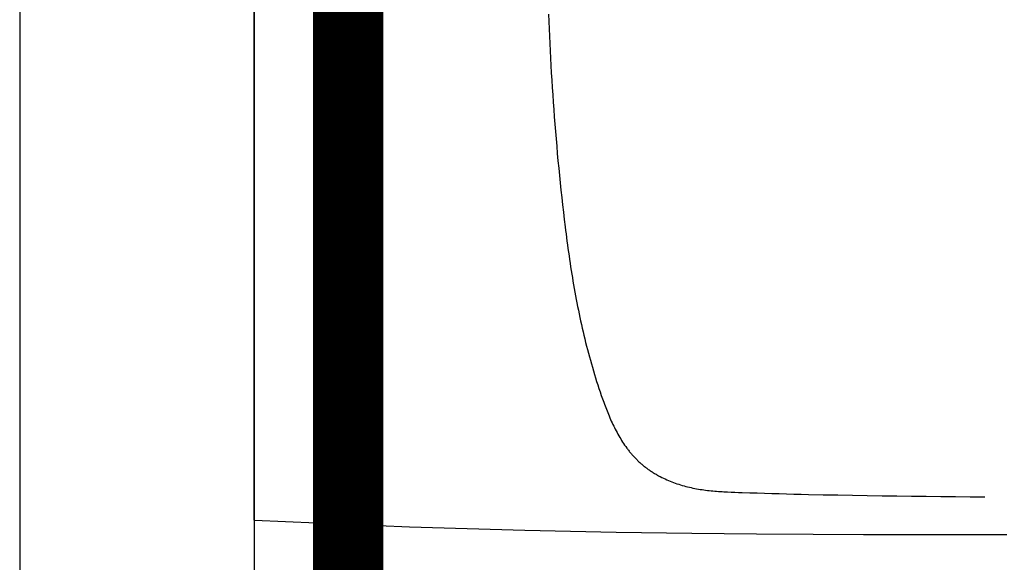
# Model space of a CAD drawing. Header units: centimetres. Extents: x 4120 to 19220, y -7417 to 180.
# Tile 170 of 223: x 16257 to 16299, y -2616 to -2593. Entities that reach past the tile are written whole.
import ezdxf

# ---------------------------------------------------------------- set-up
doc = ezdxf.new("R2010")
doc.units = ezdxf.units.CM
doc.linetypes.add('DGN_STYLE_2', pattern=[30.2, 18.12, -12.08])
doc.layers.add('A-Wykończenie ścian', color=5, linetype='Continuous', lineweight=20)
doc.layers.add('A_Wyposażenie', color=8, linetype='Continuous')
doc.layers.add('A_Ściany', color=2, linetype='Continuous')

msp = doc.modelspace()

# ---------------------------------------------------------------- linework, layer by layer
at = {"elevation": 0}
msp.add_lwpolyline([(16256.775, -2664.481), (16512.275, -2664.481), (16512.275, -2403.481), (16256.775, -2403.481)], close=True, dxfattribs=at)
at = {"layer": 'A-Wykończenie ścian', "color": 41, "linetype": 'DGN_STYLE_2', "true_color": 0xffeaaa, "const_width": 3, "elevation": 0}
msp.add_lwpolyline([(16371.775, -2650.481), (16270.775, -2650.481), (16270.775, -2432.981), (16470.776, -2432.981), (16470.776, -2654.481)], dxfattribs=at)
at = {"layer": 'A_Wyposażenie', "color": 8, "linetype": 'Continuous', "elevation": 0}
for points in [[(16266.772, -2614.38), (16266.769, -2560.581)], [(16279.308, -2592.812), (16279.321, -2593.126), (16279.334, -2593.439), (16279.348, -2593.752), (16279.362, -2594.065), (16279.378, -2594.378), (16279.394, -2594.691), (16279.411, -2595.004), (16279.429, -2595.317), (16279.448, -2595.629), (16279.468, -2595.942), (16279.488, -2596.255), (16279.509, -2596.568), (16279.532, -2596.88), (16279.555, -2597.193), (16279.579, -2597.505), (16279.604, -2597.818), (16279.63, -2598.13), (16279.657, -2598.442), (16279.684, -2598.754), (16279.713, -2599.066), (16279.743, -2599.378), (16279.773, -2599.69), (16279.805, -2600.002), (16279.838, -2600.314), (16279.871, -2600.625), (16279.906, -2600.937), (16279.942, -2601.248), (16279.979, -2601.559), (16280.016, -2601.87), (16280.036, -2602.026), (16280.056, -2602.181), (16280.076, -2602.337), (16280.096, -2602.492), (16280.117, -2602.647), (16280.139, -2602.803), (16280.161, -2602.958), (16280.183, -2603.113), (16280.205, -2603.268), (16280.229, -2603.423), (16280.252, -2603.578), (16280.276, -2603.733), (16280.301, -2603.887), (16280.326, -2604.042), (16280.352, -2604.197), (16280.379, -2604.351), (16280.406, -2604.505), (16280.433, -2604.66), (16280.461, -2604.814), (16280.49, -2604.968), (16280.52, -2605.122), (16280.55, -2605.276), (16280.581, -2605.429), (16280.612, -2605.583), (16280.645, -2605.736), (16280.678, -2605.889), (16280.711, -2606.042), (16280.746, -2606.195), (16280.781, -2606.348), (16280.817, -2606.5), (16280.854, -2606.653), (16280.891, -2606.805), (16280.93, -2606.957), (16280.969, -2607.108), (16281.009, -2607.26), (16281.05, -2607.411), (16281.092, -2607.562), (16281.134, -2607.713), (16281.178, -2607.863), (16281.222, -2608.014), (16281.268, -2608.164), (16281.314, -2608.313), (16281.361, -2608.463), (16281.409, -2608.612), (16281.458, -2608.761), (16281.507, -2608.91), (16281.558, -2609.058), (16281.61, -2609.206), (16281.637, -2609.279), (16281.663, -2609.353), (16281.69, -2609.427), (16281.718, -2609.5), (16281.746, -2609.573), (16281.774, -2609.646), (16281.803, -2609.719), (16281.832, -2609.792), (16281.861, -2609.864), (16281.892, -2609.937), (16281.923, -2610.009), (16281.954, -2610.081), (16281.986, -2610.152), (16282.018, -2610.223), (16282.052, -2610.294), (16282.086, -2610.365), (16282.12, -2610.435), (16282.155, -2610.505), (16282.192, -2610.575), (16282.228, -2610.644), (16282.266, -2610.713), (16282.305, -2610.781), (16282.344, -2610.849), (16282.384, -2610.916), (16282.425, -2610.983), (16282.467, -2611.049), (16282.51, -2611.114), (16282.554, -2611.179), (16282.599, -2611.244), (16282.645, -2611.307), (16282.669, -2611.338), (16282.693, -2611.37), (16282.716, -2611.401), (16282.741, -2611.432), (16282.765, -2611.462), (16282.79, -2611.493), (16282.815, -2611.523), (16282.84, -2611.553), (16282.866, -2611.582), (16282.892, -2611.612), (16282.918, -2611.641), (16282.944, -2611.67), (16282.971, -2611.699), (16282.998, -2611.727), (16283.025, -2611.756), (16283.052, -2611.784), (16283.08, -2611.811), (16283.108, -2611.839), (16283.136, -2611.866), (16283.165, -2611.893), (16283.194, -2611.919), (16283.223, -2611.945), (16283.252, -2611.971), (16283.282, -2611.997), (16283.312, -2612.022), (16283.342, -2612.047), (16283.373, -2612.071), (16283.404, -2612.096), (16283.435, -2612.12), (16283.466, -2612.143), (16283.497, -2612.167), (16283.529, -2612.19), (16283.561, -2612.212), (16283.593, -2612.235), (16283.625, -2612.257), (16283.658, -2612.279), (16283.691, -2612.3), (16283.724, -2612.322), (16283.757, -2612.342), (16283.79, -2612.363), (16283.824, -2612.383), (16283.857, -2612.403), (16283.891, -2612.423), (16283.925, -2612.443), (16283.96, -2612.462), (16283.994, -2612.481), (16284.028, -2612.499), (16284.063, -2612.518), (16284.133, -2612.553), (16284.203, -2612.588), (16284.274, -2612.621), (16284.345, -2612.654), (16284.417, -2612.685), (16284.49, -2612.715), (16284.562, -2612.744), (16284.636, -2612.772), (16284.709, -2612.799), (16284.783, -2612.825), (16284.858, -2612.849), (16284.932, -2612.873), (16285.008, -2612.895), (16285.083, -2612.916), (16285.159, -2612.937), (16285.235, -2612.956), (16285.311, -2612.974), (16285.387, -2612.992), (16285.464, -2613.008), (16285.541, -2613.024), (16285.618, -2613.038), (16285.695, -2613.052), (16285.772, -2613.065), (16285.85, -2613.077), (16285.927, -2613.088), (16286.005, -2613.098), (16286.083, -2613.108), (16286.161, -2613.116), (16286.239, -2613.125), (16286.317, -2613.132), (16286.395, -2613.139), (16286.473, -2613.146), (16286.551, -2613.151), (16286.629, -2613.157), (16286.707, -2613.162), (16286.785, -2613.167), (16286.942, -2613.175), (16287.099, -2613.182), (16287.255, -2613.188), (16287.412, -2613.194), (16287.568, -2613.199), (16287.881, -2613.21), (16288.195, -2613.219), (16288.508, -2613.229), (16288.821, -2613.238), (16289.134, -2613.247), (16289.448, -2613.255), (16289.761, -2613.263), (16290.074, -2613.27), (16290.388, -2613.277), (16291.014, -2613.291), (16291.641, -2613.303), (16292.268, -2613.314), (16292.894, -2613.325), (16293.521, -2613.334), (16294.148, -2613.343), (16294.774, -2613.351), (16295.401, -2613.358), (16296.028, -2613.365), (16296.655, -2613.372), (16297.281, -2613.377), (16297.908, -2613.383)], [(16266.775, -2614.38), (16273.382, -2614.666), (16278.305, -2614.809), (16282.198, -2614.886), (16285.423, -2614.931), (16288.179, -2614.959), (16290.589, -2614.976), (16292.731, -2614.987), (16294.662, -2614.993), (16295.689, -2614.995)], [(16295.689, -2614.995), (16296.039, -2614.995), (16296.388, -2614.995), (16296.737, -2614.994), (16297.086, -2614.994), (16297.436, -2614.993), (16297.785, -2614.992), (16298.134, -2614.991), (16298.484, -2614.989), (16298.833, -2614.988)]]:
    msp.add_lwpolyline(points, dxfattribs=at)
at = {"layer": 'A_Ściany', "color": 7, "elevation": 0}
msp.add_lwpolyline([(16371.775, -2664.481), (16371.775, -2654.481), (16266.775, -2654.481), (16266.775, -2428.981), (16474.775, -2428.981), (16474.775, -2654.481)], dxfattribs=at)

doc.saveas('drawing.dxf')
